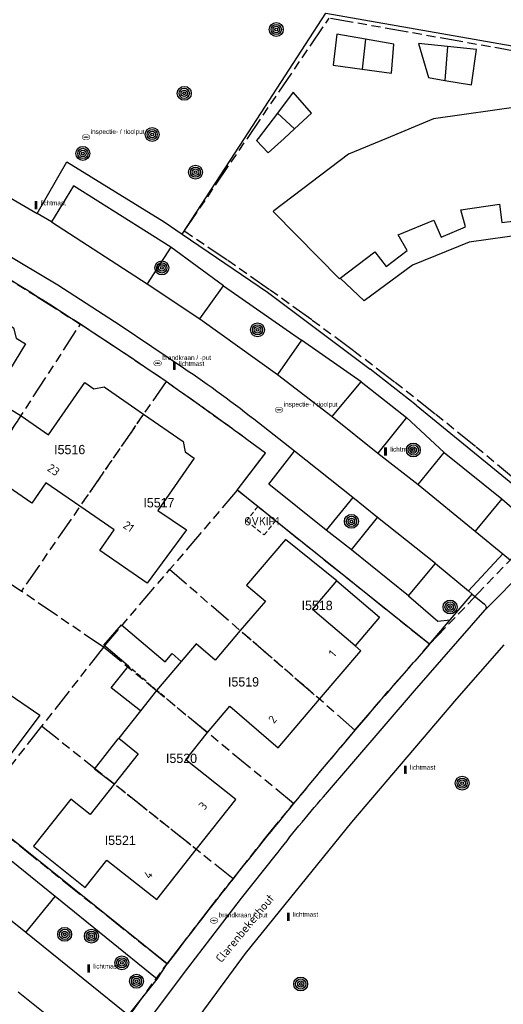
# Model space of a CAD drawing. Extents: x 168491 to 169507, y 481494 to 482503.
# Tile 73 of 108: x 169156 to 169208, y 481907 to 482013. Entities that reach past the tile are written whole.
import ezdxf
from ezdxf.enums import TextEntityAlignment as Align

# ---------------------------------------------------------------- set-up
doc = ezdxf.new("R2010")
doc.units = 0
doc.header["$LTSCALE"] = 0.5
doc.linetypes.add('KAD', pattern=[12, 5, -1, 2, -1, 2, -1])
doc.linetypes.add('STIPPELFIJN', pattern=[1.5, 1, -0.5])
doc.layers.get('0').update_dxf_attribs({"linetype": 'CONTINUOUS'})
for name, color, linetype in [('G01', 3, 'KAD'), ('G_BTD', 3, 'CONTINUOUS'), ('G_GBIP1', 7, 'CONTINUOUS'), ('G_PNDMV', 1, 'CONTINUOUS'), ('G_WGD', 2, 'CONTINUOUS'), ('GMV', 8, 'CONTINUOUS'), ('NAR', 7, 'CONTINUOUS'), ('ORL', 7, 'CONTINUOUS'), ('OVKIP1', 7, 'CONTINUOUS'), ('PPAL', 7, 'CONTINUOUS'), ('PPUT', 7, 'CONTINUOUS'), ('PVGO', 7, 'CONTINUOUS'), ('Z01', 2, 'CONTINUOUS')]:
    doc.layers.add(name, color=color, linetype=linetype)
doc.layers.add('OBWVM', color=7, linetype='CONTINUOUS', lineweight=70)
doc.styles.add('ISO', font='isocpeur.ttf', dxfattribs={"height": 1})

# ---------------------------------------------------------------- blocks, each defined once
blk = doc.blocks.new('BOOM')
at = {"color": 0}
for radius in [0.75, 0.55, 0.35, 0.15]:
    blk.add_circle((0, 0), radius, dxfattribs=at)
blk = doc.blocks.new('PAAL')
at = {"linetype": 'ByBlock', "lineweight": -2}
h = blk.add_hatch(color=0, dxfattribs=at)
h.dxf.hatch_style = 1
h.paths.add_polyline_path([(0.15, 0.8), (-0.15, 0.8), (-0.15, -0.1), (0, -0.1, -0.414214), (-0.1, 0, -1), (0.1, 0, -0.414214), (0, -0.1), (0.15, -0.1)])
at = {"linetype": 'ByBlock', "lineweight": -2, "true_color": 0x681648}
h = blk.add_hatch(color=219, dxfattribs=at)
h.dxf.hatch_style = 1
h.paths.add_polyline_path([(-0.1, 0, 1), (0.1, 0, 1)])
at = {"color": 0, "linetype": 'ByBlock', "lineweight": -2}
blk.add_attdef('PAAL', (0.5, 0.35), '', height=0.5, dxfattribs=at)
blk = doc.blocks.new('put')
at = {"linetype": 'ByBlock', "lineweight": -2}
h = blk.add_hatch(color=0, dxfattribs=at)
h.dxf.hatch_style = 1
edge = h.paths.add_edge_path()
edge.add_spline(control_points=[(0.44, 0), (0.44, 0.04), (0.43, 0.09), (0.36, 0.2), (0.28, 0.26), (0.09, 0.32), (-0.02, 0.33), (-0.22, 0.29), (-0.31, 0.24), (-0.42, 0.12), (-0.44, 0.06), (-0.44, -0.06), (-0.42, -0.12), (-0.33, -0.22), (-0.28, -0.26), (-0.1, -0.33), (0.04, -0.33), (0.27, -0.27), (0.37, -0.2), (0.43, -0.08), (0.44, -0.04), (0.44, 0)], knot_values=[0, 0, 0, 0, 0.380029, 0.380029, 1.118666, 1.118666, 1.857303, 1.857303, 2.59594, 2.59594, 3.13294, 3.13294, 3.66994, 3.66994, 4.20694, 4.20694, 5.079565, 5.079565, 5.952189, 5.952189, 6.283185, 6.283185, 6.283185, 6.283185], degree=3, periodic=0)
edge = h.paths.add_edge_path(flags=16)
edge.add_ellipse((0, 0), major_axis=(0.392, 0), ratio=0.689655, start_angle=0, end_angle=360)
h = blk.add_hatch(color=0, dxfattribs=at)
h.dxf.hatch_style = 1
h.paths.add_polyline_path([(-0.1, 0, -0.096396), (-0.09, 0.04), (-0.25, 0.04, 1), (-0.25, -0.04), (-0.09, -0.04, -0.096396)])
at = {"linetype": 'ByBlock', "lineweight": -2, "true_color": 0x681648}
h = blk.add_hatch(color=219, dxfattribs=at)
h.dxf.hatch_style = 1
h.paths.add_polyline_path([(0.1, 0, 1), (-0.1, 0, 1)])
at = {"linetype": 'ByBlock', "lineweight": -2}
h = blk.add_hatch(color=0, dxfattribs=at)
h.dxf.hatch_style = 1
h.paths.add_polyline_path([(0.25, 0.04), (0.09, 0.04, -0.096396), (0.1, 0, -0.096396), (0.09, -0.04), (0.25, -0.04, 1)])
at = {"color": 0, "linetype": 'ByBlock', "lineweight": -2}
blk.add_attdef('PUT', (0.5, 0.35), '', height=0.5, dxfattribs=at)

msp = doc.modelspace()

# ---------------------------------------------------------------- linework, layer by layer
at = {"layer": 'G01'}
for p, q in [((169148.028, 481957.076), (169162.901, 481979.985)), ((169172.124, 481973.819), (169156.543, 481951.263)), ((169179.798, 481962.132), (169172.515, 481953.587)), ((169200.488, 481945.545), (169179.798, 481962.132)), ((169200.488, 481945.545), (169213.999, 481959.637)), ((169165.387, 481945.223), (169172.515, 481953.587)), ((169192.48, 481936.318), (169172.515, 481953.587)), ((169154.916, 481952.374), (169156.543, 481951.263)), ((169165.387, 481945.223), (169156.543, 481951.263)), ((169165.387, 481945.223), (169158.715, 481936.722)), ((169185.868, 481928.415), (169165.387, 481945.223)), ((169179.345, 481920.316), (169158.715, 481936.722)), ((169151.604, 481927.667), (169172.234, 481911.168)), ((169161.235, 481896.045), (169172.234, 481911.168))]:
    msp.add_line(p, q, dxfattribs=at)
for points in [[(169180.8895, 482000), (169189.69, 482012.939)], [(169245.2387, 482000), (169245.298, 482001.18), (169245.457, 482003.026), (169189.69, 482012.939)], [(169213.999, 481959.637), (169209.76, 481963.26), (169205.471, 481966.822), (169201.131, 481970.322), (169196.742, 481973.761), (169192.304, 481977.137), (169187.819, 481980.449), (169183.288, 481983.698), (169178.71, 481986.882), (169174.088, 481990), (169180.8895, 482000)], [(169153.568, 481985.86), (169158.255, 481982.955), (169162.901, 481979.985)], [(169172.124, 481973.819), (169167.513, 481976.94), (169162.901, 481979.985)], [(169179.798, 481962.132), (169182.827, 481966.122), (169179.285, 481968.723), (169175.717, 481971.288), (169172.124, 481973.819)], [(169192.48, 481936.318), (169196.146, 481940.575), (169199.856, 481944.795), (169200.488, 481945.545)], [(169158.715, 481936.722), (169155.943, 481933.191), (169151.604, 481927.667)], [(169192.48, 481936.318), (169189.155, 481932.381), (169185.868, 481928.415)], [(169179.345, 481920.316), (169182.672, 481924.485), (169185.868, 481928.415)], [(169172.234, 481911.168), (169172.847, 481911.926), (169176.073, 481916.138), (169179.345, 481920.316)]]:
    msp.add_lwpolyline(points, dxfattribs=at)
at = {"layer": 'G_BTD', "linetype": 'Continuous', "lineweight": 25, "transparency": 33554687}
for points in [[(169180.5771, 482000), (169189.321, 482013.455), (169246.074, 482003.55)], [(169173.868, 481989.676), (169180.5771, 482000)]]:
    msp.add_lwpolyline(points, dxfattribs=at)
at = {"layer": 'G_GBIP1', "linetype": 'Continuous', "lineweight": 25, "transparency": 33554687}
for points in [[(169193.597, 482010.679), (169190.532, 482011.23), (169190.113, 482007.876), (169193.256, 482007.445)], [(169202.451, 482009.888), (169199.334, 482010.224), (169200.382, 482006.535), (169202.17, 482006.241)], [(169184.119, 482002.719), (169182.0534, 482000)], [(169182.0534, 482000), (169181.887, 481999.781), (169183.144, 481998.44), (169184.8508, 482000)], [(169210.903, 481989.679), (169204.794, 481988.819), (169198.687, 481986.344), (169193.461, 481982.518), (169190.885, 481984.944)], [(169190.537, 481952.369), (169195.123, 481948.462), (169192.485, 481945.367)], [(169168.071, 481943.188), (169165.44, 481945.437), (169167.335, 481947.653), (169172.015, 481943.651), (169172.778, 481944.543), (169173.767, 481943.697)], [(169169.362, 481938.374), (169166.226, 481940.875), (169168.071, 481943.188)], [(169166.551, 481930.49), (169164.434, 481932.112), (169166.967, 481935.386), (169167.036, 481935.427)]]:
    msp.add_lwpolyline(points, dxfattribs=at)
at = {"layer": 'G_GBIP1', "linetype": 'STIPPELFIJN', "lineweight": -3, "transparency": 33554687}
msp.add_lwpolyline([(169171.11, 481940.589), (169168.071, 481943.188)], dxfattribs=at)
at = {"layer": 'G_PNDMV', "linetype": 'Continuous', "lineweight": 25, "transparency": 33554687}
for points in [[(169193.597, 482010.679), (169193.256, 482007.445)], [(169193.256, 482007.445), (169196.4, 482007.014), (169196.662, 482010.128)], [(169196.662, 482010.128), (169193.597, 482010.679)], [(169202.451, 482009.888), (169202.17, 482006.241)], [(169202.17, 482006.241), (169205.045, 482005.769), (169205.569, 482009.553)], [(169205.569, 482009.553), (169202.451, 482009.888)], [(169185.817, 482004.954), (169184.119, 482002.719)], [(169185.969, 482001.022), (169187.807, 482002.703), (169185.817, 482004.954)], [(169226.443, 482000), (169224.09, 482001.199), (169214.587, 482003.308), (169214.631, 482004.037), (169210.59, 482004.199), (169210.595, 482003.448), (169200.923, 482002.098), (169195.872, 482000)], [(169185.969, 482001.022), (169184.119, 482002.719)], [(169190.885, 481984.944), (169194.625, 481987.784), (169195.832, 481986.202), (169198.092, 481987.925), (169197.135, 481989.603), (169200.985, 481991.206), (169201.756, 481989.36), (169204.383, 481990.458), (169203.876, 481992.319), (169208.047, 481992.901), (169208.296, 481990.926), (169210.969, 481991.264), (169210.903, 481989.679)], [(169186.181, 481989.572), (169190.818, 481984.879), (169190.885, 481984.944)], [(169151.351, 481982.249), (169155.698, 481979.601), (169155.972, 481978.498), (169156.991, 481977.873), (169153.405, 481972.022), (169156.513, 481970.146)], [(169156.513, 481970.146), (169159.479, 481968.084), (169163.377, 481973.728), (169164.35, 481973.044), (169165.472, 481973.238), (169169.703, 481970.314)], [(169169.703, 481970.314), (169173.962, 481967.371), (169174.18, 481966.243), (169175.149, 481965.57), (169171.234, 481959.937), (169174.333, 481957.871), (169170.105, 481952.135), (169165.005, 481955.65), (169166.531, 481957.865), (169162.855, 481960.4)], [(169162.855, 481960.4), (169159.178, 481962.935), (169157.654, 481960.739), (169152.646, 481964.189)], [(169190.537, 481952.369), (169184.977, 481956.839), (169180.786, 481951.914), (169182.824, 481950.189), (169180.116, 481947.012)], [(169192.485, 481945.367), (169187.901, 481949.275), (169190.537, 481952.369)], [(169180.116, 481947.012), (169177.409, 481943.837), (169175.374, 481945.576), (169173.767, 481943.697)], [(169188.66, 481939.622), (169193.115, 481944.83), (169192.485, 481945.367)], [(169173.767, 481943.697), (169171.11, 481940.589)], [(169148.475, 481943.023), (169153.124, 481939.834), (169153.945, 481941.041), (169158.521, 481937.928), (169154.276, 481932.21), (169150.413, 481934.852), (169147.551, 481930.667), (169146.296, 481931.525), (169145.991, 481931.073), (169142.085, 481933.748)], [(169171.11, 481940.589), (169169.362, 481938.374)], [(169176.58, 481936.038), (169178.996, 481938.879), (169184.207, 481934.418), (169188.66, 481939.622)], [(169169.362, 481938.374), (169167.036, 481935.427)], [(169175.389, 481923.462), (169179.64, 481928.845), (169174.257, 481933.096), (169176.58, 481936.038)], [(169167.036, 481935.427), (169169.138, 481933.766), (169166.551, 481930.49)], [(169166.551, 481930.49), (169163.964, 481927.215), (169161.871, 481928.877), (169157.844, 481923.823), (169163.421, 481919.37), (169165.762, 481922.317), (169171.135, 481918.074), (169175.389, 481923.462)]]:
    msp.add_lwpolyline(points, dxfattribs=at)
at = {"layer": 'G_PNDMV', "linetype": 'STIPPELFIJN', "lineweight": -3, "transparency": 33554687}
for points in [[(169152.646, 481964.189), (169156.513, 481970.146)], [(169169.703, 481970.314), (169162.855, 481960.4)], [(169188.66, 481939.622), (169180.116, 481947.012)], [(169176.58, 481936.038), (169171.11, 481940.589)], [(169175.389, 481923.462), (169166.551, 481930.49)]]:
    msp.add_lwpolyline(points, dxfattribs=at)
at = {"layer": 'G_WGD', "linetype": 'Continuous', "lineweight": 25, "transparency": 33554687}
for points in [[(169144.2156, 482000), (169149.842, 481996.785), (169158.252, 481991.926)], [(169158.252, 481991.926), (169161.427, 481997.476), (169171.92, 481990.998), (169173.868, 481989.676)], [(169173.868, 481989.676), (169183.04, 481983.453), (169194.13, 481975.166)], [(169172.655, 481988.277), (169170.089, 481984.329)], [(169178.331, 481984.109), (169172.655, 481988.277)], [(169170.089, 481984.329), (169175.775, 481980.567)], [(169175.775, 481980.567), (169178.331, 481984.109)], [(169186.723, 481978.264), (169184.135, 481974.579)], [(169193.141, 481973.795), (169186.723, 481978.264)], [(169199.053, 481971.286), (169194.13, 481975.166)], [(169184.135, 481974.579), (169190.003, 481970.044)], [(169190.003, 481970.044), (169193.141, 481973.795)], [(169199.053, 481971.286), (169213.789, 481959.252)], [(169198.036, 481969.945), (169194.955, 481966.133)], [(169198.036, 481969.945), (169202.092, 481966.17)], [(169182.008, 481960.36), (169179.798, 481962.132), (169182.827, 481966.122)], [(169194.955, 481966.133), (169199.295, 481962.739)], [(169199.295, 481962.739), (169202.092, 481966.17)], [(169192.232, 481961.329), (169189.375, 481957.815)], [(169194.895, 481959.195), (169192.232, 481961.329)], [(169183.917, 481958.83), (169182.008, 481960.36)], [(169208.288, 481961.205), (169205.433, 481957.732)], [(169208.288, 481961.205), (169212.182, 481957.817)], [(169192.111, 481955.7), (169194.895, 481959.195)], [(169200.488, 481945.545), (169183.917, 481958.83)], [(169192.111, 481955.7), (169189.375, 481957.815)], [(169205.433, 481957.732), (169208.406, 481955.285)], [(169208.406, 481955.285), (169209.233, 481954.604)], [(169198.239, 481950.761), (169201.159, 481954.238)], [(169201.159, 481954.238), (169204.712, 481951.285)], [(169198.239, 481950.761), (169201.415, 481948.024), (169202.716, 481948.184)], [(169202.716, 481948.184), (169205.115, 481950.951)], [(169204.712, 481951.285), (169205.115, 481950.951)], [(169208.508, 481945.47), (169203.422, 481939.69), (169192.099, 481926.406), (169180.646, 481912.248), (169173.981, 481903.199)], [(169200.488, 481945.545), (169199.856, 481944.795)], [(169172.234, 481911.168), (169151.636, 481927.641), (169151.604, 481927.667), (169148.42, 481923.769)], [(169157.029, 481914.523), (169160.189, 481918.391)], [(169171.162, 481909.502), (169160.189, 481918.391)], [(169167.697, 481905.929), (169157.029, 481914.523)], [(169172.847, 481911.926), (169172.234, 481911.168)], [(169168.072, 481905.627), (169171.162, 481909.502)]]:
    msp.add_lwpolyline(points, dxfattribs=at)
at = {"layer": 'G_WGD', "lineweight": -3, "transparency": 33554687}
for points in [[(169173.999, 481975.267), (169167.178, 481979.848), (169160.483, 481984.192), (169148.32, 481991.405), (169138.352, 481997.013)], [(169172.655, 481988.277), (169162.174, 481994.9), (169159.805, 481991.029)], [(169159.805, 481991.029), (169158.252, 481991.926)], [(169159.805, 481991.029), (169170.089, 481984.329)], [(169178.331, 481984.109), (169186.723, 481978.264)], [(169175.775, 481980.567), (169184.135, 481974.579)], [(169193.141, 481973.795), (169198.036, 481969.945)], [(169190.003, 481970.044), (169194.955, 481966.133)], [(169185.968, 481966.34), (169182.069, 481969.372)], [(169189.375, 481957.815), (169183.216, 481962.775), (169185.968, 481966.34)], [(169192.232, 481961.329), (169185.968, 481966.34)], [(169202.092, 481966.17), (169208.288, 481961.205)], [(169199.295, 481962.739), (169205.433, 481957.732)], [(169201.159, 481954.238), (169194.895, 481959.195)], [(169198.239, 481950.761), (169192.111, 481955.7)], [(169204.712, 481951.285), (169208.406, 481955.285)], [(169206.503, 481949.266), (169210.933, 481953.696)], [(169205.115, 481950.951), (169206.444, 481949.847)], [(169189.102, 481929.142), (169198.877, 481940.546), (169206.503, 481949.266)], [(169200.488, 481945.545), (169202.716, 481948.184)], [(169160.189, 481918.391), (169152.162, 481924.867)], [(169169.91, 481904.637), (169174.459, 481910.674), (169180.264, 481918.218), (169183.895, 481922.779)], [(169157.029, 481914.523), (169149.006, 481920.913)], [(169171.162, 481909.502), (169172.234, 481911.168)], [(169156.208, 481908.143), (169160.495, 481904.678)]]:
    msp.add_lwpolyline(points, dxfattribs=at)
at = {"layer": 'G_WGD', "linetype": 'Continuous', "lineweight": 25, "transparency": 33554687}
for points in [[(169162.901, 481979.985, 0.00696856), (169153.568, 481985.86)], [(169172.124, 481973.819, 0.00564988), (169162.901, 481979.985)], [(169182.827, 481966.122, 0.00738942), (169172.124, 481973.819)], [(169199.856, 481944.795, 0.00511544), (169192.48, 481936.318)], [(169192.48, 481936.318, 0.00461008), (169185.868, 481928.415)], [(169185.868, 481928.415, 0.00464084), (169179.345, 481920.316)], [(169179.345, 481920.316, 0.00550426), (169172.847, 481911.926)]]:
    msp.add_lwpolyline(points, format="xyb", dxfattribs=at)
at = {"layer": 'G_WGD', "lineweight": -3, "transparency": 33554687}
for points in [[(169182.069, 481969.372, 0.01969394), (169173.999, 481975.267)], [(169206.444, 481949.847, -0.4251148), (169206.503, 481949.266)], [(169183.895, 481922.779, -0.01624222), (169189.102, 481929.142)]]:
    msp.add_lwpolyline(points, format="xyb", dxfattribs=at)
at = {"layer": 'GMV', "linetype": 'Continuous', "transparency": 33554687}
for points in [[(169184.8508, 482000), (169185.969, 482001.022)], [(169195.872, 482000), (169191.785, 481998.302), (169183.738, 481992.182), (169183.666, 481992.118), (169186.181, 481989.572)]]:
    msp.add_lwpolyline(points, dxfattribs=at)
at = {"layer": 'OBWVM', "linetype": 'STIPPELFIJN', "lineweight": 13, "transparency": 33554687}
msp.add_lwpolyline([(169182.008, 481960.36), (169180.788, 481958.838), (169182.697, 481957.308), (169183.917, 481958.83)], dxfattribs=at)

# ---------------------------------------------------------------- block references
at = {"layer": 'PPAL', "linetype": 'Continuous', "lineweight": 13, "transparency": 33554687}
for p in [(169158.115, 481992.443), (169173.02, 481975.15), (169195.77, 481965.944), (169197.903, 481931.698), (169185.292, 481915.872), (169163.801, 481910.295)]:
    msp.add_blockref('PAAL', p, dxfattribs=at).add_auto_attribs({'PAAL': 'lichtmast'})
at = {"layer": 'PPUT', "linetype": 'Continuous', "lineweight": 13, "transparency": 33554687}
for p, values in [((169163.504, 482000.129), {'PUT': 'inspectie- / rioolput'}), ((169163.504, 482000.129), {'PUT': 'inspectie- / rioolput'}), ((169171.21, 481975.8), {'PUT': 'brandkraan / -put'}), ((169184.295, 481970.779), {'PUT': 'inspectie- / rioolput'}), ((169177.29, 481915.81), {'PUT': 'brandkraan / -put'})]:
    msp.add_blockref('put', p, dxfattribs=at).add_auto_attribs(values)
at = {"layer": 'PVGO', "linetype": 'Continuous', "lineweight": 0, "transparency": 33554687}
for p in [(169184.002, 482011.714), (169174.092, 482004.844), (169170.635, 482000.408), (169170.635, 482000.408), (169163.171, 481998.379), (169175.306, 481996.358), (169171.665, 481986.053), (169181.98, 481979.386), (169198.766, 481966.454), (169192.092, 481958.776), (169202.719, 481949.557), (169204.021, 481930.601), (169161.21, 481914.326), (169164.085, 481914.128), (169167.356, 481911.256), (169168.943, 481909.275), (169186.628, 481908.982)]:
    msp.add_blockref('BOOM', p, dxfattribs=at)

# ---------------------------------------------------------------- texts
at = {"layer": 'NAR', "linetype": 'Continuous', "lineweight": 25, "transparency": 33554687, "style": 'ISO'}
for s, rotation, p in [('23', 325.4, (169160.008, 481964.317)), ('21', 325.4, (169168.1, 481958.223)), ('1', 49.6, (169190.047, 481944.55)), ('2', 50.2, (169183.594, 481937.465)), ('3', 50.2, (169176.105, 481928.15)), ('4', 51.5, (169170.209, 481920.746))]:
    msp.add_text(s, height=0.9, rotation=rotation, dxfattribs=at).set_placement(p, align=Align.MIDDLE_CENTER)
at = {"layer": 'ORL', "linetype": 'Continuous', "lineweight": 25, "transparency": 33554687, "style": 'ISO'}
msp.add_text('Clarenbekerhout', height=0.9, rotation=50.4, dxfattribs=at).set_placement((169180.623, 481914.987), align=Align.MIDDLE_CENTER)
at = {"layer": 'OVKIP1', "linetype": 'Continuous', "lineweight": 70, "transparency": 33554687, "style": 'ISO'}
msp.add_text('OVKIP1', height=0.9, dxfattribs=at).set_placement((169182.457, 481958.792), align=Align.MIDDLE_CENTER)
at = {"layer": 'Z01', "ltscale": 0.5}
for s, p in [('I5516', (169160.076, 481966.0056)), ('I5517', (169169.685, 481960.2772)), ('I5518', (169186.7278, 481949.225)), ('I5519', (169178.7988, 481941.001)), ('I5520', (169172.1235, 481932.7695)), ('I5521', (169165.5198, 481923.945))]:
    msp.add_text(s, height=1, dxfattribs=at).set_placement(p)

doc.saveas('drawing.dxf')
